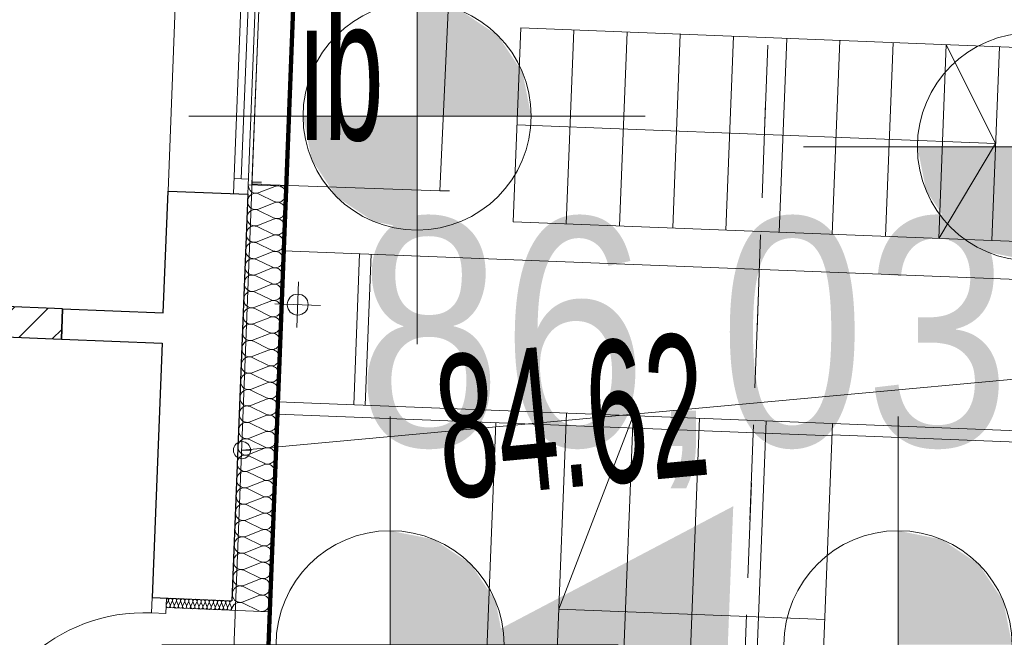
# Model space of a CAD drawing. Extents: x -198213 to 5540361, y 56395 to 5961443.
# Tile 63 of 76: x 5539591.98 to 5539597.16, y 5961348.37 to 5961351.61. Entities that reach past the tile are written whole.
import ezdxf

# ---------------------------------------------------------------- set-up
doc = ezdxf.new("R2010")
doc.units = 0
doc.header["$MEASUREMENT"] = 0
doc.linetypes.add('L_0_03', pattern=[1, 0.5, -0.5])
for name, color, linetype, lineweight in [('0_Nr_Pióra__7', 8, 'Continuous', 13), ('217_kontur_klasyfikacyjny_Nr_Pióra__3', 8, 'Continuous', 18), ('218_kontur_uzytku_gruntowego_Nr_Pióra__3', 8, 'Continuous', 18), ('312_budynek_ewidencyjny_Nr_Pióra__7', 8, 'Continuous', 13), ('Arch drogi_Nr_Pióra__21', 8, 'Continuous', 9), ('Arch ocieplenie_Nr_Pióra__22', 8, 'Continuous', 9), ('Arch okna_Nr_Pióra__4', 8, 'Continuous', 9), ('Arch rynny_Nr_Pióra__21', 8, 'Continuous', 9), ('Arch schody_Nr_Pióra__21', 8, 'Continuous', 9), ('Arch wyburzenia_Nr_Pióra__46', 8, 'Continuous', 13), ('arch wypelnienia_Nr_Pióra__118', 8, 'Continuous', 211), ('arch wypelnienia_Nr_Pióra__55', 8, 'Continuous', 25), ('Arch ściany nośne_Nr_Pióra__21', 8, 'Continuous', 9), ('Arch ściany nośne_Nr_Pióra__27', 8, 'Continuous', 30), ('INWENT RZĘDNE_Nr_Pióra__21', 8, 'Continuous', 9), ('INWENT.ŚCIANY_Nr_Pióra__1', 8, 'Continuous', 25), ('przewod_telekomunikacyjny_podziemny_Nr_Pióra__7', 8, 'Continuous', 13), ('rzedna_Atr2_Nr_Pióra__7', 8, 'Continuous', 13), ('rzedna_Nr_Pióra__7', 8, 'Continuous', 13), ('swietlik_Nr_Pióra__7', 8, 'Continuous', 13)]:
    doc.layers.add(name, color=color, linetype=linetype, lineweight=lineweight)
for name, color, linetype in [('Arch ocieplenie', 8, 'Continuous'), ('Arch ściany nośne', 8, 'Continuous'), ('INWENT RZĘDNE', 8, 'Continuous')]:
    doc.layers.add(name, color=color, linetype=linetype)
doc.styles.add('GENERATED_STYLE_3', font='ARIALN.TTF')
doc.styles.add('GENERATED_STYLE_8', font='ARIALN.TTF')

# ---------------------------------------------------------------- blocks, each defined once
blk = doc.blocks.new('Izolacja cieplna 14_1', base_point=(-120655.0997417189, 125371.6724923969))
at = {"layer": 'Arch ocieplenie_Nr_Pióra__22', "linetype": 'Continuous'}
for p, q in [((-120514.9446761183, 125362.5731342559), (-120597.0880579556, 125329.917064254)), ((-120518.3096835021, 125276.4850286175), (-120600.4530653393, 125243.8289586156)), ((-120597.3707004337, 125322.6861275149), (-120518.0269683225, 125283.7178253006)), ((-120600.7357078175, 125236.5980218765), (-120521.3919757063, 125197.6297196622)), ((-120521.6746908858, 125190.3969229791), (-120603.8180727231, 125157.7408529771)), ((-120604.1007152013, 125150.5099162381), (-120524.7569830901, 125111.5416140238)), ((-120525.0396982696, 125104.3088173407), (-120607.1830801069, 125071.6527473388)), ((-120528.4047056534, 125018.2207117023), (-120610.5480874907, 124985.5646417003)), ((-120607.4657225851, 125064.4218105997), (-120528.1219904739, 125025.4535083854)), ((-120610.8307299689, 124978.3337049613), (-120531.4869978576, 124939.365402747)), ((-120531.7697130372, 124932.1326060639), (-120613.9130948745, 124899.4765360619)), ((-120614.1957373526, 124892.2455993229), (-120534.8520052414, 124853.2772971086)), ((-120535.134720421, 124846.0445004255), (-120617.2781022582, 124813.3884304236)), ((-120538.4997278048, 124759.9563947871), (-120620.643109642, 124727.3003247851)), ((-120617.5607447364, 124806.1574936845), (-120538.2170126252, 124767.1891914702)), ((-120620.9257521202, 124720.0693880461), (-120541.582020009, 124681.1010858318)), ((-120541.8647351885, 124673.8682891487), (-120624.0081170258, 124641.2122191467)), ((-120624.290759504, 124633.9812824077), (-120544.9470273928, 124595.0129801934)), ((-120627.6557668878, 124547.8931767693), (-120548.3120347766, 124508.924874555)), ((-120545.2297425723, 124587.7801835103), (-120627.3731244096, 124555.1241135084)), ((-120548.5947499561, 124501.6920778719), (-120630.7381317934, 124469.0360078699)), ((-120631.0207742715, 124461.8050711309), (-120551.6770421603, 124422.8367689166)), ((-120551.9597573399, 124415.6039722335), (-120634.1031391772, 124382.9479022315)), ((-120634.3857816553, 124375.7169654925), (-120555.0420495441, 124336.7486632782)), ((-120637.7507890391, 124289.6288598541), (-120558.4070569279, 124250.6605576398)), ((-120555.3247647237, 124329.5158665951), (-120637.4681465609, 124296.8597965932)), ((-120558.6897721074, 124243.4277609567), (-120640.8331539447, 124210.7716909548)), ((-120641.1157964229, 124203.5407542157), (-120561.7720643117, 124164.5724520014)), ((-120562.0547794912, 124157.3396553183), (-120644.1981613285, 124124.6835853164)), ((-120644.4808038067, 124117.4526485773), (-120565.1370716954, 124078.484346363)), ((-120647.8458111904, 124031.3645429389), (-120568.5020790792, 123992.3962407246)), ((-120565.419786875, 124071.2515496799), (-120647.5631687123, 124038.595479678)), ((-120568.7847942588, 123985.1634440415), (-120650.9281760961, 123952.5073740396)), ((-120651.2108185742, 123945.2764373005), (-120571.867086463, 123906.3081350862)), ((-120572.1498016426, 123899.0753384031), (-120654.2931834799, 123866.4192684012)), ((-120654.575825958, 123859.1883316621), (-120575.2320938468, 123820.2200294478)), ((-120657.9408333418, 123773.1002260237), (-120578.5971012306, 123734.1319238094)), ((-120575.5148090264, 123812.9872327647), (-120657.6581908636, 123780.3311627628)), ((-120578.8798164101, 123726.8991271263), (-120661.0231982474, 123694.2430571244)), ((-120661.3058407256, 123687.0121203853), (-120581.9621086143, 123648.043818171)), ((-120582.2448237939, 123640.8110214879), (-120664.3882056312, 123608.1549514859)), ((-120664.6708481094, 123600.9240147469), (-120585.3271159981, 123561.9557125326)), ((-120668.0358554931, 123514.8359091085), (-120588.6921233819, 123475.8676068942)), ((-120585.6098311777, 123554.7229158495), (-120667.753213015, 123522.0668458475)), ((-120588.9748385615, 123468.6348102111), (-120671.1182203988, 123435.9787402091)), ((-120671.4008628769, 123428.7478034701), (-120592.0571307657, 123389.7795012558)), ((-120592.3398459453, 123382.5467045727), (-120674.4832277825, 123349.8906345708)), ((-120674.7658702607, 123342.6596978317), (-120595.4221381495, 123303.6913956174)), ((-120678.1308776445, 123256.5715921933), (-120598.7871455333, 123217.603289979)), ((-120595.7048533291, 123296.4585989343), (-120677.8482351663, 123263.8025289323)), ((-120599.0698607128, 123210.3704932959), (-120681.2132425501, 123177.7144232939)), ((-120681.4958850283, 123170.4834865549), (-120602.152152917, 123131.5151843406))]:
    blk.add_line(p, q, dxfattribs=at)
for centre, start_param, end_param in [((-120615.962426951, 125283.9249371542), 2.728799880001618, 6.695979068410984), ((-120612.5975088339, 125370.0111673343), 4.71238898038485, 6.695978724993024), ((-120499.4352111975, 125322.4789821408), 5.870391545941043, 9.837571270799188), ((-120502.8002185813, 125236.3908765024), 5.870391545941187, 9.837571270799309), ((-120619.3274343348, 125197.8368315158), 2.728799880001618, 6.695979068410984), ((-120506.1652259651, 125150.302770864), 5.87039154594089, 9.837571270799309), ((-120622.6924417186, 125111.7487258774), 2.728799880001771, 6.695979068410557), ((-120626.0574491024, 125025.660620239), 2.728799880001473, 6.695979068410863), ((-120509.5302333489, 125064.2146652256), 5.870391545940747, 9.837571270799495), ((-120512.8952407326, 124978.1265595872), 5.870391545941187, 9.837571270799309), ((-120629.4224564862, 124939.5725146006), 2.728799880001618, 6.695979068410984), ((-120516.2602481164, 124892.0384539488), 5.87039154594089, 9.837571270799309), ((-120632.7874638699, 124853.4844089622), 2.728799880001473, 6.695979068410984), ((-120636.1524712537, 124767.3963033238), 2.728799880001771, 6.695979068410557), ((-120519.6252555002, 124805.9503483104), 5.870391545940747, 9.837571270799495), ((-120522.990262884, 124719.862242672), 5.87039154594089, 9.837571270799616), ((-120639.5174786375, 124681.3081976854), 2.728799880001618, 6.695979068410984), ((-120526.3552702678, 124633.7741370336), 5.870391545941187, 9.837571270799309), ((-120642.8824860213, 124595.220092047), 2.728799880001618, 6.695979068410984), ((-120646.2474934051, 124509.1319864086), 2.728799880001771, 6.695979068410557), ((-120529.7202776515, 124547.6860313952), 5.870391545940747, 9.837571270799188), ((-120533.0852850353, 124461.5979257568), 5.870391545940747, 9.837571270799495), ((-120649.6125007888, 124423.0438807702), 2.728799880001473, 6.695979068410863), ((-120536.4502924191, 124375.5098201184), 5.870391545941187, 9.837571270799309), ((-120652.9775081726, 124336.9557751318), 2.728799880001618, 6.695979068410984), ((-120656.3425155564, 124250.8676694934), 2.728799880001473, 6.695979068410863), ((-120539.8152998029, 124289.42171448), 5.870391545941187, 9.837571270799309), ((-120543.1803071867, 124203.3336088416), 5.870391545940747, 9.837571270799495), ((-120659.7075229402, 124164.779563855), 2.728799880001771, 6.695979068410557), ((-120546.5453145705, 124117.2455032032), 5.87039154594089, 9.837571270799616), ((-120663.072530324, 124078.6914582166), 2.728799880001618, 6.695979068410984), ((-120666.4375377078, 123992.6033525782), 2.728799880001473, 6.695979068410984), ((-120549.9103219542, 124031.1573975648), 5.870391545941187, 9.837571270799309), ((-120553.275329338, 123945.0692919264), 5.870391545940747, 9.837571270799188), ((-120669.8025450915, 123906.5152469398), 2.728799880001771, 6.695979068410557), ((-120556.6403367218, 123858.981186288), 5.87039154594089, 9.837571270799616), ((-120673.1675524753, 123820.4271413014), 2.728799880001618, 6.695979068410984), ((-120676.5325598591, 123734.339035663), 2.728799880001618, 6.695979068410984), ((-120560.0053441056, 123772.8930806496), 5.870391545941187, 9.837571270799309), ((-120563.3703514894, 123686.8049750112), 5.870391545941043, 9.837571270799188), ((-120679.8975672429, 123648.2509300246), 2.728799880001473, 6.695979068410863), ((-120566.7353588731, 123600.7168693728), 5.870391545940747, 9.837571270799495), ((-120683.2625746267, 123562.1628243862), 2.728799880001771, 6.695979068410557), ((-120686.6275820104, 123476.0747187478), 2.728799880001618, 6.695979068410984), ((-120570.1003662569, 123514.6287637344), 5.87039154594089, 9.837571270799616), ((-120573.4653736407, 123428.540658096), 5.870391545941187, 9.837571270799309), ((-120689.9925893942, 123389.9866131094), 2.728799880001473, 6.695979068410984), ((-120576.8303810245, 123342.4525524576), 5.870391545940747, 9.837571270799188), ((-120693.357596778, 123303.898507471), 2.728799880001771, 6.695979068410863), ((-120696.7226041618, 123217.8104018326), 2.728799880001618, 6.695979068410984), ((-120580.1953884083, 123256.3644468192), 5.87039154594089, 9.837571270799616), ((-120583.5603957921, 123170.2763411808), 5.870391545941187, 9.837571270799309), ((-120700.0876115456, 123131.7222961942), 2.728799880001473, 4.712388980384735)]:
    blk.add_ellipse(centre, major_axis=(-1.682467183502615, -43.04311881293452), ratio=0.9874339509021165, start_param=start_param, end_param=end_param, dxfattribs=at)
blk = doc.blocks.new('Izolacja cieplna 14_28', base_point=(-120740.6370135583, 123183.3440547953))
at = {"layer": 'Arch ocieplenie_Nr_Pióra__22', "linetype": 'Continuous'}
for p, q in [((-121076.0855230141, 123181.5450941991), (-121085.8375426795, 123161.709549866)), ((-121066.101819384, 123160.938120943), (-121074.2757809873, 123181.4743550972)), ((-121054.5395921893, 123180.7029079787), (-121064.2916118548, 123160.8673636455)), ((-121044.5558885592, 123160.0959347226), (-121052.7298501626, 123180.6321688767)), ((-121032.9936613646, 123179.8607217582), (-121042.74568103, 123160.0251774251)), ((-121023.0099577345, 123159.2537485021), (-121031.1839193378, 123179.7899826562)), ((-121011.4477305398, 123179.0185355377), (-121021.1997502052, 123159.1829912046)), ((-121001.4640269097, 123158.4115622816), (-121009.637988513, 123178.9477964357)), ((-120989.901799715, 123178.1763493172), (-120999.6538193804, 123158.3408049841)), ((-120979.9180960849, 123157.5693760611), (-120988.0920576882, 123178.1056102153)), ((-120968.3558688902, 123177.3341630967), (-120978.1078885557, 123157.4986187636)), ((-120958.3721652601, 123156.7271898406), (-120966.5461268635, 123177.2634239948)), ((-120946.8099380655, 123176.4919768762), (-120956.5619577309, 123156.6564325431)), ((-120936.8262344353, 123155.8850036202), (-120945.0001960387, 123176.4212377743)), ((-120925.2640072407, 123175.6497906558), (-120935.0160269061, 123155.8142463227)), ((-120915.2803036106, 123155.0428173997), (-120923.4542652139, 123175.5790515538)), ((-120903.7180764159, 123174.8076044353), (-120913.4700960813, 123154.9720601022)), ((-120893.7343727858, 123154.2006311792), (-120901.9083343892, 123174.7368653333)), ((-120882.1721455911, 123173.9654182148), (-120891.9241652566, 123154.1298738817)), ((-120872.188441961, 123153.3584449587), (-120880.3624035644, 123173.8946791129)), ((-120860.6262147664, 123173.1232319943), (-120870.3782344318, 123153.2876876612)), ((-120850.6425111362, 123152.5162587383), (-120858.8164727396, 123173.0524928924)), ((-120839.0802839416, 123172.2810457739), (-120848.832303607, 123152.4455014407)), ((-120829.0965803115, 123151.6740725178), (-120837.2705419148, 123172.2103066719)), ((-120817.5343531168, 123171.4388595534), (-120827.2863727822, 123151.6033152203)), ((-120807.5506494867, 123150.8318862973), (-120815.72461109, 123171.3681204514)), ((-120795.988422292, 123170.5966733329), (-120805.7404419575, 123150.7611289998)), ((-120786.0047186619, 123149.9897000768), (-120794.1786802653, 123170.5259342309)), ((-120774.4424914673, 123169.7544871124), (-120784.1945111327, 123149.9189427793)), ((-120764.4587878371, 123149.1475138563), (-120772.6327494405, 123169.6837480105)), ((-120752.8965606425, 123168.9123008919), (-120762.6485803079, 123149.0767565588)), ((-120742.9128570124, 123148.3053276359), (-120751.0868186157, 123168.84156179))]:
    blk.add_line(p, q, dxfattribs=at)
for centre, start_param, end_param in [((-121076.1363054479, 123157.061182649), 5.870391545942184, 9.837571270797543), ((-121085.7867686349, 123186.1934537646), 2.728799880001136, 4.712388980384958), ((-121064.2408378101, 123185.3512675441), 2.728799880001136, 6.695979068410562), ((-121054.5903746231, 123156.2189964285), 5.870391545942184, 9.837571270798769), ((-121042.6949069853, 123184.5090813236), 2.728799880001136, 6.695979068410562), ((-121033.0444437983, 123155.3768102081), 5.870391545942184, 9.837571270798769), ((-121021.1489761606, 123183.6668951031), 2.728799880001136, 6.695979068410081), ((-121011.4985129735, 123154.5346239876), 5.87039154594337, 9.837571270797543), ((-120999.6030453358, 123182.8247088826), 2.728799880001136, 6.695979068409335), ((-120989.9525821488, 123153.6924377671), 5.87039154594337, 9.837571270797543), ((-120978.057114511, 123181.9825226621), 2.728799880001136, 6.695979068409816), ((-120968.406651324, 123152.8502515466), 5.87039154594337, 9.837571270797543), ((-120956.5111836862, 123181.1403364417), 2.728799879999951, 6.695979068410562), ((-120946.8607204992, 123152.0080653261), 5.870391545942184, 9.837571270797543), ((-120934.9652528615, 123180.2981502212), 2.728799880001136, 6.695979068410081), ((-120925.3147896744, 123151.1658791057), 5.870391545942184, 9.837571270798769), ((-120913.4193220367, 123179.4559640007), 2.728799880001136, 6.695979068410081), ((-120903.7688588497, 123150.3236928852), 5.870391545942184, 9.837571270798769), ((-120891.8733912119, 123178.6137777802), 2.728799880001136, 6.695979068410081), ((-120882.2229280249, 123149.4815066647), 5.870391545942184, 9.837571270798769), ((-120870.3274603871, 123177.7715915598), 2.728799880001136, 6.695979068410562), ((-120860.6769972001, 123148.6393204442), 5.87039154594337, 9.837571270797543), ((-120848.7815295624, 123176.9294053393), 2.728799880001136, 6.695979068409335), ((-120839.1310663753, 123147.7971342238), 5.87039154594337, 9.837571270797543), ((-120827.2355987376, 123176.0872191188), 2.728799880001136, 6.695979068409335), ((-120817.5851355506, 123146.9549480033), 5.87039154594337, 9.837571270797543), ((-120805.6896679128, 123175.2450328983), 2.728799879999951, 6.695979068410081), ((-120796.0392047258, 123146.1127617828), 5.870391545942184, 9.837571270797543), ((-120784.143737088, 123174.4028466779), 2.728799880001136, 6.695979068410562), ((-120774.493273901, 123145.2705755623), 5.870391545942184, 9.837571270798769), ((-120762.5978062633, 123173.5606604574), 2.728799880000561, 6.695979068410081), ((-120741.052344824, 123172.7184965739), 4.712388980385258, 6.695978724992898), ((-120752.9473430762, 123144.4283893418), 5.870391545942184, 9.837571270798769)]:
    blk.add_ellipse(centre, major_axis=(-10.77273165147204, 0.4210839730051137), ratio=0.9863384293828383, start_param=start_param, end_param=end_param, dxfattribs=at)
blk = doc.blocks.new('Ściana_44', base_point=(-122430.7126440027, 124750.5506437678))
at = {"layer": 'Arch ściany nośne_Nr_Pióra__21', "linetype": 'Continuous'}
h = blk.add_hatch(dxfattribs=at)
h.set_pattern_fill('Common_Brick', color=256, style=0, pattern_type=2)
h.set_pattern_definition([(45, (0, 0), (-91.92387818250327, 91.92387818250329), [])])
h.paths.add_polyline_path([(-122357.0229881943, 124587.548083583), (-121637.5723910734, 124559.4262361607), (-121631.3230916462, 124719.304146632), (-122430.7126440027, 124750.5506437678)], flags=0)
at = {"layer": 'Arch ściany nośne_Nr_Pióra__27', "linetype": 'Continuous'}
for p, q in [((-121631.3230916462, 124719.304146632), (-122430.7126440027, 124750.5506437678)), ((-121637.5723910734, 124559.4262361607), (-121631.3230916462, 124719.304146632)), ((-122357.0229881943, 124587.548083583), (-121637.5723910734, 124559.4262361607))]:
    blk.add_line(p, q, dxfattribs=at)
blk = doc.blocks.new('Koty wysokościowe_8', base_point=(-119766.5278844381, 125732.9419502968))
at = {"layer": 'INWENT RZĘDNE_Nr_Pióra__21', "linetype": 'Continuous'}
for points in [[(-119766.5278844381, 125732.9419502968), (-119166.5278844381, 125732.9419502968), (-119212.2001649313, 125962.5520097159), (-119342.2638157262, 126157.2060190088), (-119536.917825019, 126287.2696698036), (-119766.5278844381, 126332.9419502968)], [(-119766.5278844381, 125732.9419502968), (-120366.5278844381, 125732.9419502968), (-120320.8556039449, 125503.3318908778), (-120190.79195315, 125308.6778815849), (-119996.1379438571, 125178.61423079), (-119766.5278844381, 125132.9419502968)]]:
    blk.add_hatch(color=256, dxfattribs=at).paths.add_polyline_path(points, flags=0)
for p, q in [((-119766.5278844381, 124532.9419502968), (-119766.5278844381, 126932.9419502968)), ((-120966.5278844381, 125732.9419502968), (-118566.5278844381, 125732.9419502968))]:
    blk.add_line(p, q, dxfattribs=at)
blk.add_circle((-119766.5278844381, 125732.9419502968), 600.0000000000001, dxfattribs=at)
at = {"layer": 'INWENT RZĘDNE_Nr_Pióra__21', "insert": (-119829.4838954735, 126570.7868641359), "char_height": 1200, "attachment_point": 7, "style": 'GENERATED_STYLE_3'}
blk.add_mtext('{86,05}', dxfattribs=at)
blk = doc.blocks.new('Koty wysokościowe_9', base_point=(-116535.199981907, 125571.2584152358))
at = {"layer": 'INWENT RZĘDNE_Nr_Pióra__21', "linetype": 'Continuous'}
blk.add_hatch(color=256, dxfattribs=at).paths.add_polyline_path([(-116535.199981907, 125571.2584152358), (-117135.199981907, 125571.2584152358), (-117089.5277014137, 125341.6483558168), (-116959.4640506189, 125146.9943465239), (-116764.810041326, 125016.9306957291), (-116535.199981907, 124971.2584152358)], flags=0)
blk.add_line((-117735.199981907, 125571.2584152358), (-115335.199981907, 125571.2584152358), dxfattribs=at)
blk.add_circle((-116535.199981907, 125571.2584152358), 600.0000000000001, dxfattribs=at)
blk = doc.blocks.new('Koty wysokościowe_10', base_point=(-117237.1280102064, 122951.6273503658))
at = {"layer": 'INWENT RZĘDNE_Nr_Pióra__21', "linetype": 'Continuous'}
blk.add_hatch(color=256, dxfattribs=at).paths.add_polyline_path([(-117237.1280102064, 122951.6273503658), (-116637.1280102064, 122951.6273503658), (-116682.8002906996, 123181.2374097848), (-116812.8639414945, 123375.8914190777), (-117007.5179507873, 123505.9550698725), (-117237.1280102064, 123551.6273503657)], flags=0)
blk.add_line((-117237.1280102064, 121751.6273503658), (-117237.1280102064, 124151.6273503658), dxfattribs=at)
blk.add_circle((-117237.1280102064, 122951.6273503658), 600.0000000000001, dxfattribs=at)
blk = doc.blocks.new('Koty wysokościowe_23', base_point=(-119908.4579415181, 122951.6273503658))
at = {"layer": 'INWENT RZĘDNE_Nr_Pióra__21', "linetype": 'Continuous'}
for points in [[(-119908.4579415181, 122951.6273503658), (-119308.4579415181, 122951.6273503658), (-119354.1302220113, 123181.2374097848), (-119484.1938728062, 123375.8914190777), (-119678.8478820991, 123505.9550698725), (-119908.4579415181, 123551.6273503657)], [(-119908.4579415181, 122951.6273503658), (-120508.4579415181, 122951.6273503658), (-120462.7856610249, 122722.0172909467), (-120332.7220102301, 122527.3632816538), (-120138.0680009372, 122397.299630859), (-119908.4579415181, 122351.6273503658)]]:
    blk.add_hatch(color=256, dxfattribs=at).paths.add_polyline_path(points, flags=0)
for p, q in [((-119908.4579415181, 121751.6273503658), (-119908.4579415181, 124151.6273503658)), ((-121108.4579415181, 122951.6273503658), (-118708.4579415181, 122951.6273503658))]:
    blk.add_line(p, q, dxfattribs=at)
blk.add_circle((-119908.4579415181, 122951.6273503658), 600.0000000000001, dxfattribs=at)
at = {"layer": 'INWENT RZĘDNE_Nr_Pióra__21', "insert": (-120086.908046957, 123774.1994366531), "char_height": 1200, "attachment_point": 7, "style": 'GENERATED_STYLE_3'}
blk.add_mtext('{86,03}', dxfattribs=at)

msp = doc.modelspace()

# ---------------------------------------------------------------- hatches: boundary and pattern name
at = {"layer": 'arch wypelnienia_Nr_Pióra__55', "linetype": 'Continuous'}
msp.add_hatch(color=256, dxfattribs=at).paths.add_polyline_path([(5539593.742802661, 5961348.007233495), (5539595.645932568, 5961346.806984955), (5539595.733813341, 5961349.055268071)], flags=0)

# ---------------------------------------------------------------- linework, layer by layer
at = {"layer": '0_Nr_Pióra__7', "linetype": 'Continuous'}
for p, q in [((5539593.202519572, 5961350.760292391), (5539593.252519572, 5961350.760292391)), ((5539593.202063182, 5961350.748616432), (5539593.252063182, 5961350.748616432)), ((5539594.191000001, 5961350.714), (5539594.240999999, 5961350.714)), ((5539593.15, 5961349.35), (5539593.2, 5961349.35)), ((5539593.15, 5961349.35), (5539593.2, 5961349.35))]:
    msp.add_line(p, q, dxfattribs=at)
at = {"layer": '217_kontur_klasyfikacyjny_Nr_Pióra__3', "linetype": 'L_0_03', "flags": 128}
msp.add_lwpolyline([(5539595.990000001, 5961353.48), (5539595.25, 5961333.69)], dxfattribs=at)
at = {"layer": '218_kontur_uzytku_gruntowego_Nr_Pióra__3', "linetype": 'L_0_03', "flags": 128}
for points in [[(5539595.990000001, 5961353.48), (5539595.25, 5961333.69)], [(5539595.25, 5961333.69), (5539595.990000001, 5961353.48)]]:
    msp.add_lwpolyline(points, dxfattribs=at)
at = {"layer": '312_budynek_ewidencyjny_Nr_Pióra__7', "linetype": 'Continuous', "flags": 128}
msp.add_lwpolyline([(5539593.31, 5961353.51), (5539592.23, 5961325.88)], dxfattribs=at)
at = {"layer": 'Arch drogi_Nr_Pióra__21', "linetype": 'Continuous'}
for p, q in [((5539593.73770758, 5961349.588964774), (5539593.768758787, 5961350.383358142)), ((5539593.797661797, 5961349.586621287), (5539593.828713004, 5961350.381014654)), ((5539596.255784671, 5961349.490538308), (5539597.514823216, 5961349.441325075)), ((5539596.253441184, 5961349.430584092), (5539597.452525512, 5961349.383714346))]:
    msp.add_line(p, q, dxfattribs=at)
at = {"layer": 'Arch okna_Nr_Pióra__4', "linetype": 'Continuous'}
for p, q in [((5539592.851088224, 5961353.021213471), (5539592.760863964, 5961350.712976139)), ((5539593.195824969, 5961353.007738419), (5539593.105600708, 5961350.699501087)), ((5539593.270767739, 5961353.00480906), (5539593.180543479, 5961350.696571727)), ((5539593.468662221, 5961352.947035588), (5539593.382343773, 5961350.73872195)), ((5539593.230171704, 5961352.926334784), (5539593.146196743, 5961350.777975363)), ((5539593.108725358, 5961350.779440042), (5539593.183668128, 5961350.776510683)), ((5539592.674154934, 5961348.494670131), (5539592.677279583, 5961348.574609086)), ((5539592.749097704, 5961348.491740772), (5539592.752222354, 5961348.571679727)), ((5539592.674154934, 5961348.494670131), (5539592.749097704, 5961348.491740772))]:
    msp.add_line(p, q, dxfattribs=at)
msp.add_arc((5539592.639002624, 5961347.595356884), 0.9000000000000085, 87.76156508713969, 177.7615650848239, dxfattribs=at)
at = {"layer": 'Arch rynny_Nr_Pióra__21', "linetype": 'Continuous'}
for p, q in [((5539593.438375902, 5961349.995966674), (5539593.447749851, 5961350.23578354)), ((5539593.323154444, 5961350.120562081), (5539593.56297131, 5961350.111188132))]:
    msp.add_line(p, q, dxfattribs=at)
msp.add_circle((5539593.443062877, 5961350.115875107), 0.05500000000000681, dxfattribs=at)
at = {"layer": 'Arch schody_Nr_Pióra__21', "linetype": 'Continuous'}
for p, q in [((5539594.575959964, 5961350.551959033), (5539594.615799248, 5961351.571180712)), ((5539594.575959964, 5961350.551959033), (5539594.615799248, 5961351.571180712)), ((5539594.615799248, 5961351.571180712), (5539597.503594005, 5961351.458302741)), ((5539594.855746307, 5961350.541022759), (5539594.895585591, 5961351.560244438)), ((5539595.13553265, 5961350.530086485), (5539595.175371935, 5961351.549308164)), ((5539595.415318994, 5961350.519150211), (5539595.455158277, 5961351.53837189)), ((5539595.695105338, 5961350.508213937), (5539595.734944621, 5961351.527435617)), ((5539595.97489168, 5961350.497277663), (5539596.014730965, 5961351.516499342)), ((5539596.254678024, 5961350.486341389), (5539596.294517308, 5961351.505563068)), ((5539596.534464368, 5961350.475405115), (5539596.574303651, 5961351.494626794)), ((5539596.81425071, 5961350.464468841), (5539596.854089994, 5961351.48369052)), ((5539596.854089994, 5961351.48369052), (5539597.113956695, 5961350.963143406)), ((5539597.094037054, 5961350.453532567), (5539597.133876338, 5961351.472754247)), ((5539594.595879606, 5961351.061569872), (5539597.113956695, 5961350.963143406)), ((5539596.81425071, 5961350.464468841), (5539597.113956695, 5961350.963143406)), ((5539594.575959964, 5961350.551959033), (5539597.463754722, 5961350.439081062)), ((5539593.369064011, 5961350.398981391), (5539597.455943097, 5961350.239233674)), ((5539593.338012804, 5961349.604588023), (5539596.255784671, 5961349.490538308)), ((5539593.335474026, 5961349.539637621), (5539596.253245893, 5961349.425587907)), ((5539594.856852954, 5961349.545219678), (5539594.776197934, 5961347.481795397)), ((5539594.816525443, 5961348.513507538), (5539595.206585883, 5961349.531549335)), ((5539595.206585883, 5961349.531549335), (5539595.125930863, 5961347.468125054)), ((5539595.556318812, 5961349.517878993), (5539595.475663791, 5961347.454454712)), ((5539594.484596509, 5961349.494720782), (5539594.406480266, 5961347.496246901)), ((5539595.906051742, 5961349.50420865), (5539595.825396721, 5961347.440784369)), ((5539596.255784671, 5961349.490538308), (5539596.17512965, 5961347.427114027)), ((5539596.21545716, 5961348.458826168), (5539594.816525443, 5961348.513507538))]:
    msp.add_line(p, q, dxfattribs=at)
at = {"layer": 'Arch wyburzenia_Nr_Pióra__46', "linetype": 'Continuous'}
for p, q in [((5539593.182496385, 5961350.746533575), (5539593.382343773, 5961350.73872195)), ((5539593.382343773, 5961350.73872195), (5539593.29485358, 5961348.500431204)), ((5539593.29485358, 5961348.500431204), (5539592.750269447, 5961348.52171788))]:
    msp.add_line(p, q, dxfattribs=at)
at = {"layer": 'arch wypelnienia_Nr_Pióra__118', "linetype": 'Continuous', "flags": 128}
msp.add_lwpolyline([(5539579.088503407, 5961327.108979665), (5539579.056085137, 5961326.279612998), (5539592.705661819, 5961325.746081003), (5539592.73807961, 5961326.575449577), (5539592.43830908, 5961326.587167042), (5539592.731244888, 5961334.081442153), (5539592.877268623, 5961337.808595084), (5539594.915375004, 5961337.728916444), (5539595.057323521, 5961341.359881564), (5539593.0230039, 5961341.435626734), (5539593.468662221, 5961352.947035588), (5539593.768433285, 5961352.93531769), (5539593.787181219, 5961353.414952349), (5539593.287562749, 5961353.434481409), (5539593.290535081, 5961353.510523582), (5539586.99, 5961353.68), (5539586.89, 5961350.36), (5539580.53, 5961350.62), (5539580.536283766, 5961350.808512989), (5539580.015547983, 5961350.825870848), (5539579.996800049, 5961350.346236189), (5539580.29657111, 5961350.334519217), (5539579.388274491, 5961327.097264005)], close=True, dxfattribs=at)
at = {"layer": 'INWENT.ŚCIANY_Nr_Pióra__1', "linetype": 'Continuous'}
for p, q in [((5539592.735866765, 5961350.073464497), (5539592.760863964, 5961350.712976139)), ((5539592.760863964, 5961350.712976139), (5539593.180543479, 5961350.696571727)), ((5539593.180543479, 5961350.696571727), (5539593.149296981, 5961349.897182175)), ((5539592.206271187, 5961350.094165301), (5539592.200021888, 5961349.934287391)), ((5539592.206271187, 5961350.094165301), (5539592.735866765, 5961350.073464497)), ((5539592.200021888, 5961349.934287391), (5539592.729617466, 5961349.913586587)), ((5539592.729617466, 5961349.913586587), (5539592.677279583, 5961348.574609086)), ((5539593.149296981, 5961349.897182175), (5539593.096959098, 5961348.558204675)), ((5539592.677279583, 5961348.574609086), (5539593.096959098, 5961348.558204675))]:
    msp.add_line(p, q, dxfattribs=at)
at = {"layer": 'przewod_telekomunikacyjny_podziemny_Nr_Pióra__7', "linetype": 'Continuous', "flags": 128}
msp.add_lwpolyline([(5539621.97, 5961383.070000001), (5539614.45, 5961381.26), (5539615.68, 5961372.42), (5539616.21, 5961367.74), (5539615.03, 5961364.46), (5539609.12, 5961363.450000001), (5539607.72, 5961350.69), (5539593.15, 5961349.35)], dxfattribs=at)
at = {"layer": 'rzedna_Nr_Pióra__7', "linetype": 'Continuous'}
msp.add_circle((5539593.15, 5961349.35), 0.04499999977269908, dxfattribs=at)
at = {"layer": 'swietlik_Nr_Pióra__7', "linetype": 'Continuous', "flags": 128}
msp.add_lwpolyline([(5539594.244, 5961351.893), (5539594.191000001, 5961350.714), (5539593.202063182, 5961350.748616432), (5539593.248192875, 5961351.92876771)], close=True, dxfattribs=at)

# ---------------------------------------------------------------- block references
at = {"layer": 'Arch ocieplenie', "color": 104, "linetype": 'Continuous', "lineweight": 9, "true_color": 0x029e21, "xscale": 0.001, "yscale": 0.001, "zscale": 0.001}
for name, p in [('Izolacja cieplna 14_1', (5539593.182494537, 5961350.746533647)), ('Izolacja cieplna 14_28', (5539593.096957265, 5961348.55820521))]:
    msp.add_blockref(name, p, dxfattribs=at)
at = {"layer": 'Arch ściany nośne', "xscale": 0.001, "yscale": 0.001, "zscale": 0.001}
msp.add_blockref('Ściana_44', (5539591.406881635, 5961350.125411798), dxfattribs=at)
at = {"layer": 'INWENT RZĘDNE', "xscale": 0.001, "yscale": 0.001, "zscale": 0.001}
for name, p in [('Koty wysokościowe_8', (5539594.071066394, 5961351.107803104)), ('Koty wysokościowe_9', (5539597.302394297, 5961350.946119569)), ('Koty wysokościowe_10', (5539596.600466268, 5961348.326488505)), ('Koty wysokościowe_23', (5539593.929136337, 5961348.326488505))]:
    msp.add_blockref(name, p, dxfattribs=at)

# ---------------------------------------------------------------- texts
at = {"layer": 'rzedna_Atr2_Nr_Pióra__7', "linetype": 'Continuous', "insert": (5539594.141740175, 5961349.839803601), "char_height": 0.75, "attachment_point": 1, "rotation": 5.300000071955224, "style": 'GENERATED_STYLE_8'}
msp.add_mtext('{\\W0.660000x;84.62}', dxfattribs=at)
at = {"layer": 'swietlik_Nr_Pióra__7', "linetype": 'Continuous', "insert": (5539593.454285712, 5961351.731510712), "char_height": 0.75, "attachment_point": 1, "style": 'GENERATED_STYLE_8'}
msp.add_mtext('{\\W0.660000x;ib}', dxfattribs=at)

doc.saveas('drawing.dxf')
